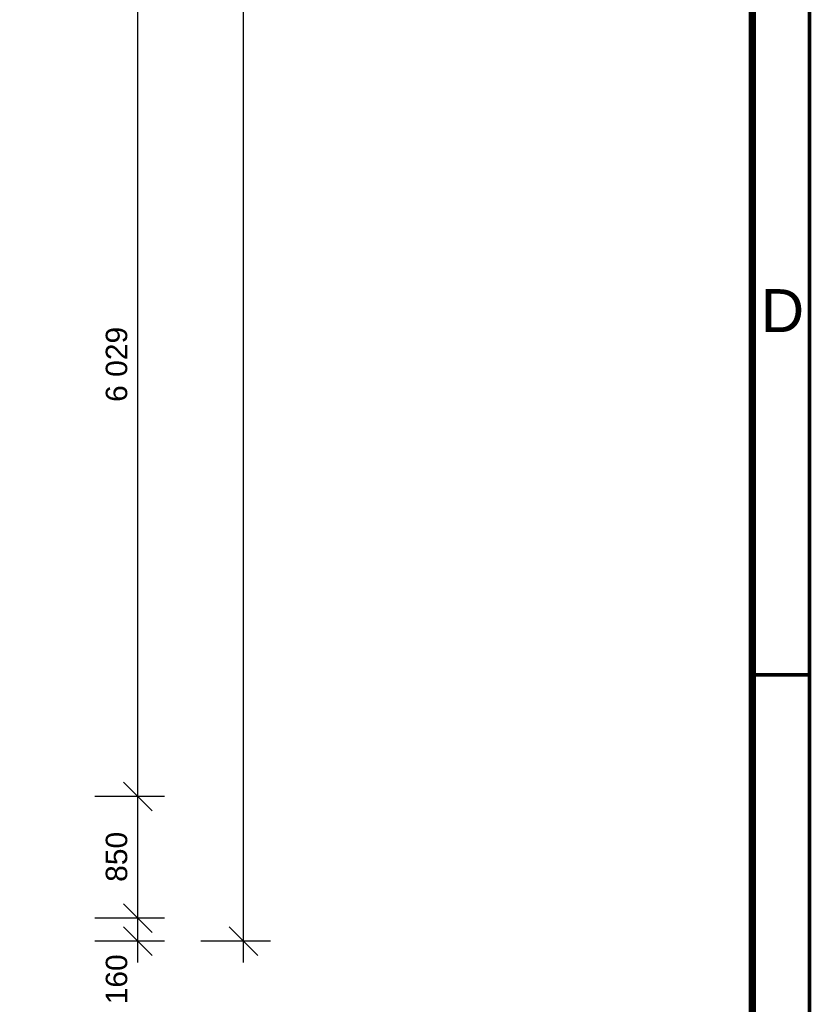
# Model space of a CAD drawing. Extents: x -12025 to 39812, y -28775 to 12.
# Tile 73 of 90: x 34281 to 39812, y -21602 to -14722. Entities that reach past the tile are written whole.
import ezdxf

# ---------------------------------------------------------------- set-up
doc = ezdxf.new("R2010")
doc.units = 0
doc.header["$MEASUREMENT"] = 0
doc.layers.add('OÚ Dukovany půdorys kóty 1NP', color=7, linetype='Continuous')
doc.layers.add('Ramecek', color=7, linetype='Continuous')
doc.styles.add('Arial', font='txt')

msp = doc.modelspace()

# ---------------------------------------------------------------- linework, layer by layer
at = {"layer": 'OÚ Dukovany půdorys kóty 1NP', "color": 1, "linetype": 'Continuous'}
for p, q in [((35846, -21160.8), (35846, -3232.1)), ((35106.2, -20150.7), (35106.2, -14121.5)), ((35106.2, -20150.7), (35106.2, -14121.5)), ((35006.2, -20050.7), (35206.2, -20250.7)), ((35006.2, -20050.7), (35206.2, -20250.7)), ((35293.7, -20150.7), (34806.2, -20150.7)), ((35106.2, -21000.8), (35106.2, -20150.7)), ((35106.2, -21000.8), (35106.2, -20150.7)), ((35106.2, -21000.8), (35106.2, -20150.7)), ((35006.2, -20900.8), (35206.2, -21100.8)), ((35006.2, -20900.8), (35206.2, -21100.8)), ((35293.7, -21000.8), (34806.2, -21000.8)), ((35106.2, -21160.8), (35106.2, -21000.8)), ((35006.2, -21060.8), (35206.2, -21260.8)), ((35746, -21060.8), (35946, -21260.8)), ((35293.7, -21160.8), (34806.2, -21160.8)), ((35106.2, -21310.8), (35106.2, -21160.8)), ((36033.5, -21160.8), (35546, -21160.8)), ((35846, -21310.8), (35846, -21160.8))]:
    msp.add_line(p, q, dxfattribs=at)
at = {"layer": 'Ramecek', "color": 7, "linetype": 'Continuous'}
for points, const_width in [([(0, -28600), (39800, -28600), (39800, 0), (0, 0)], 25), ([(400, -28150), (39400, -28150), (39400, -450), (400, -450)], 50)]:
    msp.add_lwpolyline(points, close=True, dxfattribs=dict(at, const_width=const_width))
at = {"layer": 'Ramecek', "color": 7, "linetype": 'Continuous', "const_width": 25}
msp.add_lwpolyline([(39800, -19300), (39400, -19300)], dxfattribs=at)

# ---------------------------------------------------------------- texts
at = {"layer": 'OÚ Dukovany půdorys kóty 1NP', "color": 1, "linetype": 'Continuous', "style": 'Arial'}
for s, p in [('6\xa0029', (35032.6, -17392.6)), ('850', (35032.6, -20746.5)), ('160', (35032.6, -21602.3))]:
    msp.add_text(s, height=150, rotation=90, dxfattribs=at).set_placement(p)
at = {"layer": 'Ramecek', "color": 7, "linetype": 'Continuous', "style": 'Arial'}
msp.add_text('D', height=300, dxfattribs=at).set_placement((39459.8, -16904.7))

doc.saveas('drawing.dxf')
